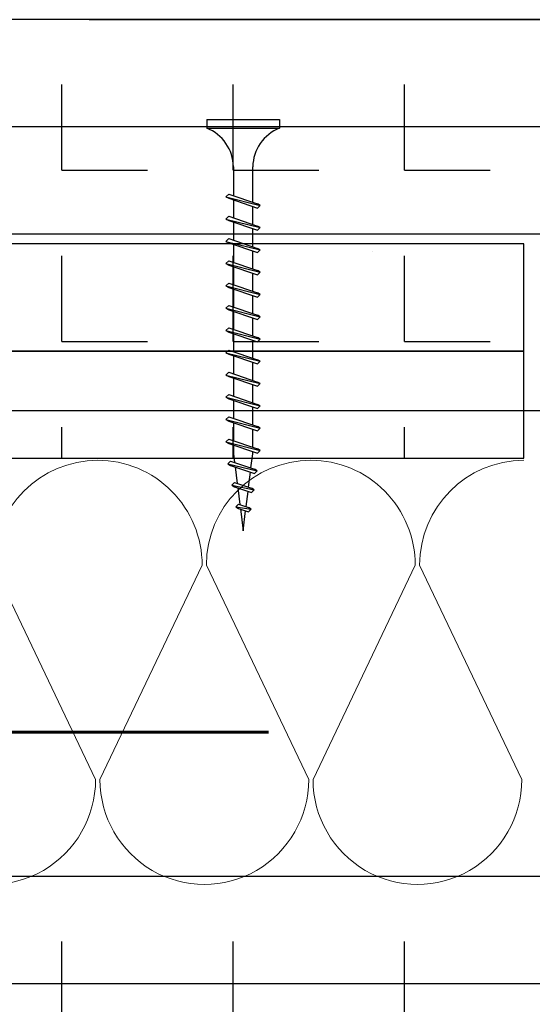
# Model space of a CAD drawing. Header units: millimetres. Extents: x -4577 to 1032787, y -66234 to 201209.
# Tile 162 of 256: x 4441 to 4501, y -8999 to -8884. Entities that reach past the tile are written whole.
import ezdxf

# ---------------------------------------------------------------- set-up
doc = ezdxf.new("R2010")
doc.units = ezdxf.units.MM
doc.linetypes.add('510_5_2OG_ELT_1004$0$11-07-22_DS_2OG$0$AUSGEZOGEN', pattern=[0])
for name, color, linetype in [('510_5_2OG_ELT_1004$0$11-07-22_DS_2OG$0$Nichttragende_Bauteile', 8, '510_5_2OG_ELT_1004$0$11-07-22_DS_2OG$0$AUSGEZOGEN'), ('510_5_2OG_ELT_1004$0$11-07-22_DS_2OG$0$Schraffur', 8, '510_5_2OG_ELT_1004$0$11-07-22_DS_2OG$0$AUSGEZOGEN'), ('510_5_2OG_ELT_1004$0$11-07-22_DS_2OG$0$STANDARD', 8, '510_5_2OG_ELT_1004$0$11-07-22_DS_2OG$0$AUSGEZOGEN')]:
    doc.layers.add(name, color=color, linetype=linetype)
doc.styles.add('510_5_2OG_ELT_1004$0$Standard', font='simplex.shx')
pattern_1 = [(0, (1905.797, -66881.692), (20, 20), [10, -10]), (90, (1905.797, -66881.692), (20, 20), [10, -10])]

# ---------------------------------------------------------------- blocks, each defined once
blk = doc.blocks.new('510_5_2OG_ELT_1004$0$11-07-22_DS_2OG$0$MUSTERELEMENT_135')
at = {"layer": '510_5_2OG_ELT_1004$0$11-07-22_DS_2OG$0$STANDARD', "color": 7, "linetype": '510_5_2OG_ELT_1004$0$11-07-22_DS_2OG$0$AUSGEZOGEN', "lineweight": 13}
for p, q in [((2.51666, 57.94396), (2.50473, 57.91896)), ((2.5291, 57.91896), (2.51716, 57.94396)), ((2.54154, 57.94396), (2.5296, 57.91896)), ((2.55397, 57.91896), (2.54203, 57.94396)), ((2.56641, 57.94396), (2.55447, 57.91896)), ((2.57884, 57.91896), (2.5669, 57.94396)), ((2.59128, 57.94396), (2.57934, 57.91896)), ((2.60371, 57.91896), (2.59178, 57.94396))]:
    blk.add_line(p, q, dxfattribs=at)
for centre, start_param, end_param in [((2.50448, 57.94396), 1.570796, 3.141593), ((2.52935, 57.94396), 3.141593, 4.712389), ((2.52935, 57.94396), 1.570796, 3.141593), ((2.55422, 57.94396), 3.141593, 4.712389), ((2.55422, 57.94396), 1.570796, 3.141593), ((2.57909, 57.94396), 3.141593, 4.712389), ((2.57909, 57.94396), 1.570796, 3.141593), ((2.60396, 57.94396), 3.141593, 4.712389), ((2.51691, 57.91896), 4.712389, 7.853982), ((2.54178, 57.91896), 4.712389, 7.853982), ((2.56666, 57.91896), 4.712389, 7.853982), ((2.59153, 57.91896), 4.712389, 7.853982)]:
    blk.add_ellipse(centre, major_axis=(0, -0.01225), ratio=0.994657, start_param=start_param, end_param=end_param, dxfattribs=at)
blk = doc.blocks.new('510_5_2OG_ELT_1004')
at = {"layer": '510_5_2OG_ELT_1004$0$11-07-22_DS_2OG$0$Schraffur', "linetype": 'Continuous'}
h = blk.add_hatch(dxfattribs=at)
h.set_pattern_fill('MUSTER_NA', color=256, scale=10, style=0, pattern_type=2)
h.set_pattern_definition(pattern_1)
h.paths.add_polyline_path([(4946.83, -8884.06), (4422.77, -8884.06), (4422.77, -8896.56), (4946.83, -8896.56)], flags=0)
h = blk.add_hatch(dxfattribs=at)
h.set_pattern_fill('MUSTER_NA', color=256, scale=10, style=0, pattern_type=2)
h.set_pattern_definition(pattern_1)
h.paths.add_polyline_path([(4953.83, -8896.56), (4386.42, -8896.56), (4386.42, -8909.06), (4953.83, -8909.06)], flags=0)
h = blk.add_hatch(dxfattribs=at)
h.set_pattern_fill('MUSTER_NA', color=256, scale=10, style=0, pattern_type=2)
h.set_pattern_definition(pattern_1)
h.paths.add_polyline_path([(4499.76, -8922.73), (4400.27, -8922.73), (4400.27, -8910.23), (4499.76, -8910.23)], flags=0)
h = blk.add_hatch(dxfattribs=at)
h.set_pattern_fill('MUSTER_NA', color=256, scale=10, style=0, pattern_type=2)
h.set_pattern_definition(pattern_1)
h.paths.add_polyline_path([(4499.76, -8935.23), (4400.27, -8935.23), (4400.27, -8922.73), (4499.76, -8922.73)], flags=0)
h = blk.add_hatch(dxfattribs=at)
h.set_pattern_fill('MUSTER_NA', color=256, scale=10, style=0, pattern_type=2)
h.set_pattern_definition(pattern_1)
h.paths.add_polyline_path([(4372.42, -8984.06), (4372.42, -8996.56), (4953.83, -8996.56), (4953.83, -8984.06)], flags=0)
h = blk.add_hatch(dxfattribs=at)
h.set_pattern_fill('MUSTER_NA', color=256, scale=10, style=0, pattern_type=2)
h.set_pattern_definition(pattern_1)
h.paths.add_polyline_path([(4947.36, -8996.56), (4422.46, -8996.56), (4422.46, -9009.06), (4947.36, -9009.06)], flags=0)
at = {"layer": '510_5_2OG_ELT_1004$0$11-07-22_DS_2OG$0$Nichttragende_Bauteile', "linetype": '510_5_2OG_ELT_1004$0$11-07-22_DS_2OG$0$AUSGEZOGEN'}
blk.add_line((4449.03, -8884.06), (4951.83, -8884.06), dxfattribs=at)
at = {"layer": '510_5_2OG_ELT_1004$0$11-07-22_DS_2OG$0$STANDARD', "linetype": '510_5_2OG_ELT_1004$0$11-07-22_DS_2OG$0$AUSGEZOGEN'}
for p, q in [((4946.83, -8884.06), (4422.77, -8884.06)), ((4953.83, -8896.56), (4386.42, -8896.56)), ((4462.73, -8895.73), (4471.23, -8895.73)), ((4462.73, -8895.73), (4462.73, -8896.73)), ((4462.73, -8895.73), (4471.23, -8895.73)), ((4462.73, -8895.73), (4462.73, -8896.73)), ((4471.23, -8895.73), (4471.23, -8896.73)), ((4471.23, -8895.73), (4471.23, -8896.73)), ((4462.73, -8896.73), (4471.23, -8896.73)), ((4462.73, -8896.73), (4471.23, -8896.73)), ((4465.86, -8901.23), (4465.86, -8904.6)), ((4465.86, -8901.23), (4465.86, -8904.6)), ((4468.11, -8905.36), (4468.11, -8901.23)), ((4468.11, -8905.36), (4468.11, -8901.23)), ((4464.98, -8904.73), (4465.3, -8904.41)), ((4464.98, -8904.73), (4465.3, -8904.41)), ((4465.3, -8904.41), (4468.67, -8905.55)), ((4465.3, -8904.41), (4468.67, -8905.55)), ((4464.98, -8904.73), (4468.98, -8905.73)), ((4464.98, -8904.73), (4465.3, -8904.91)), ((4464.98, -8904.73), (4468.98, -8905.73)), ((4464.98, -8904.73), (4465.3, -8904.91)), ((4465.3, -8904.91), (4468.67, -8906.04)), ((4465.3, -8904.91), (4468.67, -8906.04)), ((4465.86, -8905.1), (4465.86, -8907.2)), ((4465.86, -8905.1), (4465.86, -8907.2)), ((4468.11, -8907.96), (4468.11, -8905.85)), ((4468.11, -8907.96), (4468.11, -8905.85)), ((4468.98, -8905.73), (4468.67, -8905.55)), ((4468.98, -8905.73), (4468.67, -8905.55)), ((4468.98, -8905.73), (4468.67, -8906.04)), ((4468.98, -8905.73), (4468.67, -8906.04)), ((4464.98, -8907.33), (4465.3, -8907.01)), ((4464.98, -8907.33), (4465.3, -8907.01)), ((4465.3, -8907.01), (4468.67, -8908.15)), ((4465.3, -8907.01), (4468.67, -8908.15)), ((4464.98, -8907.33), (4468.98, -8908.33)), ((4464.98, -8907.33), (4465.3, -8907.51)), ((4464.98, -8907.33), (4468.98, -8908.33)), ((4464.98, -8907.33), (4465.3, -8907.51)), ((4465.3, -8907.51), (4468.67, -8908.64)), ((4465.3, -8907.51), (4468.67, -8908.64)), ((4465.86, -8907.7), (4465.86, -8909.8)), ((4465.86, -8907.7), (4465.86, -8909.8)), ((4468.98, -8908.33), (4468.67, -8908.15)), ((4468.98, -8908.33), (4468.67, -8908.15)), ((4386.42, -8909.06), (4953.83, -8909.06)), ((4468.11, -8910.56), (4468.11, -8908.45)), ((4468.11, -8910.56), (4468.11, -8908.45)), ((4468.98, -8908.33), (4468.67, -8908.64)), ((4468.98, -8908.33), (4468.67, -8908.64)), ((4464.98, -8909.93), (4465.3, -8909.61)), ((4464.98, -8909.93), (4465.3, -8909.61)), ((4464.98, -8909.93), (4468.98, -8910.93)), ((4464.98, -8909.93), (4465.3, -8910.11)), ((4464.98, -8909.93), (4468.98, -8910.93)), ((4464.98, -8909.93), (4465.3, -8910.11)), ((4465.3, -8909.61), (4468.67, -8910.75)), ((4465.3, -8909.61), (4468.67, -8910.75)), ((4465.3, -8910.11), (4468.67, -8911.24)), ((4465.3, -8910.11), (4468.67, -8911.24)), ((4465.86, -8910.3), (4465.86, -8912.4)), ((4465.86, -8910.3), (4465.86, -8912.4)), ((4468.11, -8913.16), (4468.11, -8911.05)), ((4468.11, -8913.16), (4468.11, -8911.05)), ((4468.98, -8910.93), (4468.67, -8910.75)), ((4468.98, -8910.93), (4468.67, -8910.75)), ((4468.98, -8910.93), (4468.67, -8911.24)), ((4468.98, -8910.93), (4468.67, -8911.24)), ((4464.98, -8912.53), (4465.3, -8912.21)), ((4464.98, -8912.53), (4465.3, -8912.21)), ((4464.98, -8912.53), (4468.98, -8913.53)), ((4464.98, -8912.53), (4465.3, -8912.71)), ((4464.98, -8912.53), (4468.98, -8913.53)), ((4464.98, -8912.53), (4465.3, -8912.71)), ((4465.3, -8912.21), (4468.67, -8913.35)), ((4465.3, -8912.21), (4468.67, -8913.35)), ((4465.3, -8912.71), (4468.67, -8913.84)), ((4465.3, -8912.71), (4468.67, -8913.84)), ((4465.86, -8912.9), (4465.86, -8915)), ((4465.86, -8912.9), (4465.86, -8915)), ((4468.11, -8915.76), (4468.11, -8913.65)), ((4468.11, -8915.76), (4468.11, -8913.65)), ((4468.98, -8913.53), (4468.67, -8913.35)), ((4468.98, -8913.53), (4468.67, -8913.35)), ((4468.98, -8913.53), (4468.67, -8913.84)), ((4468.98, -8913.53), (4468.67, -8913.84)), ((4464.98, -8915.13), (4465.3, -8914.81)), ((4464.98, -8915.13), (4465.3, -8914.81)), ((4465.3, -8914.81), (4468.67, -8915.95)), ((4465.3, -8914.81), (4468.67, -8915.95)), ((4464.98, -8915.13), (4468.98, -8916.13)), ((4464.98, -8915.13), (4465.3, -8915.31)), ((4464.98, -8915.13), (4468.98, -8916.13)), ((4464.98, -8915.13), (4465.3, -8915.31)), ((4465.3, -8915.31), (4468.67, -8916.44)), ((4465.3, -8915.31), (4468.67, -8916.44)), ((4465.86, -8915.5), (4465.86, -8917.6)), ((4465.86, -8915.5), (4465.86, -8917.6)), ((4468.98, -8916.13), (4468.67, -8915.95)), ((4468.98, -8916.13), (4468.67, -8915.95)), ((4468.98, -8916.13), (4468.67, -8916.44)), ((4468.98, -8916.13), (4468.67, -8916.44)), ((4468.11, -8918.36), (4468.11, -8916.25)), ((4468.11, -8918.36), (4468.11, -8916.25)), ((4464.98, -8917.73), (4465.3, -8917.41)), ((4464.98, -8917.73), (4465.3, -8917.41)), ((4464.98, -8917.73), (4465.3, -8917.91)), ((4464.98, -8917.73), (4468.98, -8918.73)), ((4464.98, -8917.73), (4465.3, -8917.91)), ((4464.98, -8917.73), (4468.98, -8918.73)), ((4465.3, -8917.41), (4468.67, -8918.55)), ((4465.3, -8917.41), (4468.67, -8918.55)), ((4465.3, -8917.91), (4468.67, -8919.04)), ((4465.3, -8917.91), (4468.67, -8919.04)), ((4465.86, -8918.1), (4465.86, -8920.2)), ((4465.86, -8918.1), (4465.86, -8920.2)), ((4468.11, -8920.96), (4468.11, -8918.85)), ((4468.11, -8920.96), (4468.11, -8918.85)), ((4468.98, -8918.73), (4468.67, -8918.55)), ((4468.98, -8918.73), (4468.67, -8918.55)), ((4468.98, -8918.73), (4468.67, -8919.04)), ((4468.98, -8918.73), (4468.67, -8919.04)), ((4464.98, -8920.33), (4465.3, -8920.01)), ((4464.98, -8920.33), (4465.3, -8920.01)), ((4464.98, -8920.33), (4468.98, -8921.33)), ((4464.98, -8920.33), (4465.3, -8920.51)), ((4464.98, -8920.33), (4468.98, -8921.33)), ((4464.98, -8920.33), (4465.3, -8920.51)), ((4465.3, -8920.01), (4468.67, -8921.15)), ((4465.3, -8920.01), (4468.67, -8921.15)), ((4465.3, -8920.51), (4468.67, -8921.64)), ((4465.3, -8920.51), (4468.67, -8921.64)), ((4465.86, -8920.7), (4465.86, -8922.8)), ((4465.86, -8920.7), (4465.86, -8922.8)), ((4468.11, -8923.56), (4468.11, -8921.45)), ((4468.11, -8923.56), (4468.11, -8921.45)), ((4468.98, -8921.33), (4468.67, -8921.15)), ((4468.98, -8921.33), (4468.67, -8921.15)), ((4468.98, -8921.33), (4468.67, -8921.64)), ((4468.98, -8921.33), (4468.67, -8921.64)), ((4464.98, -8922.93), (4465.3, -8922.61)), ((4464.98, -8922.93), (4465.3, -8922.61)), ((4464.98, -8922.93), (4468.98, -8923.93)), ((4464.98, -8922.93), (4465.3, -8923.11)), ((4464.98, -8922.93), (4468.98, -8923.93)), ((4464.98, -8922.93), (4465.3, -8923.11)), ((4465.3, -8922.61), (4468.67, -8923.75)), ((4465.3, -8922.61), (4468.67, -8923.75)), ((4465.3, -8923.11), (4468.67, -8924.24)), ((4465.3, -8923.11), (4468.67, -8924.24)), ((4465.86, -8923.3), (4465.86, -8925.4)), ((4465.86, -8923.3), (4465.86, -8925.4)), ((4468.11, -8926.16), (4468.11, -8924.05)), ((4468.11, -8926.16), (4468.11, -8924.05)), ((4468.98, -8923.93), (4468.67, -8923.75)), ((4468.98, -8923.93), (4468.67, -8923.75)), ((4468.98, -8923.93), (4468.67, -8924.24)), ((4468.98, -8923.93), (4468.67, -8924.24)), ((4464.98, -8925.53), (4465.3, -8925.21)), ((4464.98, -8925.53), (4465.3, -8925.21)), ((4465.3, -8925.21), (4468.67, -8926.35)), ((4465.3, -8925.21), (4468.67, -8926.35)), ((4464.98, -8925.53), (4468.98, -8926.53)), ((4464.98, -8925.53), (4465.3, -8925.71)), ((4464.98, -8925.53), (4468.98, -8926.53)), ((4464.98, -8925.53), (4465.3, -8925.71)), ((4465.3, -8925.71), (4468.67, -8926.84)), ((4465.3, -8925.71), (4468.67, -8926.84)), ((4465.86, -8925.9), (4465.86, -8928)), ((4465.86, -8925.9), (4465.86, -8928)), ((4468.98, -8926.53), (4468.67, -8926.35)), ((4468.98, -8926.53), (4468.67, -8926.35)), ((4468.98, -8926.53), (4468.67, -8926.84)), ((4468.98, -8926.53), (4468.67, -8926.84)), ((4468.11, -8928.76), (4468.11, -8926.65)), ((4468.11, -8928.76), (4468.11, -8926.65)), ((4464.98, -8928.13), (4465.3, -8927.81)), ((4464.98, -8928.13), (4465.3, -8927.81)), ((4464.98, -8928.13), (4468.98, -8929.13)), ((4464.98, -8928.13), (4465.3, -8928.31)), ((4464.98, -8928.13), (4468.98, -8929.13)), ((4464.98, -8928.13), (4465.3, -8928.31)), ((4465.3, -8927.81), (4468.67, -8928.95)), ((4465.3, -8927.81), (4468.67, -8928.95)), ((4465.3, -8928.31), (4468.67, -8929.44)), ((4465.3, -8928.31), (4468.67, -8929.44)), ((4465.86, -8928.5), (4465.86, -8930.6)), ((4465.86, -8928.5), (4465.86, -8930.6)), ((5012.04, -8929.72), (4368.73, -8929.72)), ((4468.11, -8931.36), (4468.11, -8929.25)), ((4468.11, -8931.36), (4468.11, -8929.25)), ((4468.98, -8929.13), (4468.67, -8928.95)), ((4468.98, -8929.13), (4468.67, -8928.95)), ((4468.98, -8929.13), (4468.67, -8929.44)), ((4468.98, -8929.13), (4468.67, -8929.44)), ((4464.98, -8930.73), (4465.3, -8930.41)), ((4464.98, -8930.73), (4465.3, -8930.41)), ((4464.98, -8930.73), (4468.98, -8931.73)), ((4464.98, -8930.73), (4465.3, -8930.91)), ((4464.98, -8930.73), (4468.98, -8931.73)), ((4464.98, -8930.73), (4465.3, -8930.91)), ((4465.3, -8930.41), (4468.67, -8931.55)), ((4465.3, -8930.41), (4468.67, -8931.55)), ((4465.3, -8930.91), (4468.67, -8932.04)), ((4465.3, -8930.91), (4468.67, -8932.04)), ((4465.86, -8931.1), (4465.86, -8933.2)), ((4465.86, -8931.1), (4465.86, -8933.2)), ((4468.11, -8933.96), (4468.11, -8931.85)), ((4468.11, -8933.96), (4468.11, -8931.85)), ((4468.98, -8931.73), (4468.67, -8931.55)), ((4468.98, -8931.73), (4468.67, -8931.55)), ((4468.98, -8931.73), (4468.67, -8932.04)), ((4468.98, -8931.73), (4468.67, -8932.04)), ((4464.98, -8933.33), (4465.3, -8933.01)), ((4464.98, -8933.33), (4465.3, -8933.01)), ((4464.98, -8933.33), (4468.98, -8934.33)), ((4464.98, -8933.33), (4465.3, -8933.51)), ((4464.98, -8933.33), (4468.98, -8934.33)), ((4464.98, -8933.33), (4465.3, -8933.51)), ((4465.3, -8933.01), (4468.67, -8934.15)), ((4465.3, -8933.01), (4468.67, -8934.15)), ((4465.3, -8933.51), (4468.67, -8934.64)), ((4465.3, -8933.51), (4468.67, -8934.64)), ((4465.86, -8933.7), (4465.86, -8934.72)), ((4465.86, -8933.7), (4465.86, -8934.72)), ((4468.11, -8934.72), (4468.11, -8934.45)), ((4468.11, -8934.72), (4468.11, -8934.45)), ((4468.98, -8934.33), (4468.67, -8934.15)), ((4468.98, -8934.33), (4468.67, -8934.15)), ((4468.98, -8934.33), (4468.67, -8934.64)), ((4468.98, -8934.33), (4468.67, -8934.64)), ((4465.2, -8935.88), (4465.51, -8935.57)), ((4465.2, -8935.88), (4465.51, -8935.57)), ((4465.51, -8935.57), (4468.32, -8936.51)), ((4465.51, -8935.57), (4468.32, -8936.51)), ((4465.86, -8934.72), (4465.98, -8935.73)), ((4465.86, -8934.72), (4465.98, -8935.73)), ((4467.9, -8936.37), (4468.11, -8934.72)), ((4467.9, -8936.37), (4468.11, -8934.72)), ((4465.2, -8935.88), (4468.63, -8936.7)), ((4465.2, -8935.88), (4465.51, -8936.07)), ((4465.2, -8935.88), (4468.63, -8936.7)), ((4465.2, -8935.88), (4465.51, -8936.07)), ((4465.51, -8936.07), (4468.32, -8937.01)), ((4465.51, -8936.07), (4468.32, -8937.01)), ((4466.05, -8936.25), (4466.29, -8938.19)), ((4466.05, -8936.25), (4466.29, -8938.19)), ((4467.62, -8938.63), (4467.84, -8936.85)), ((4467.62, -8938.63), (4467.84, -8936.85)), ((4468.63, -8936.7), (4468.32, -8936.51)), ((4468.63, -8936.7), (4468.32, -8936.51)), ((4468.63, -8936.7), (4468.32, -8937.01)), ((4468.63, -8936.7), (4468.32, -8937.01)), ((4465.67, -8938.4), (4465.98, -8938.08)), ((4465.67, -8938.4), (4465.98, -8938.08)), ((4465.67, -8938.4), (4468.26, -8938.92)), ((4465.67, -8938.4), (4465.98, -8938.58)), ((4465.67, -8938.4), (4468.26, -8938.92)), ((4465.67, -8938.4), (4465.98, -8938.58)), ((4465.98, -8938.08), (4467.95, -8938.74)), ((4465.98, -8938.08), (4467.95, -8938.74)), ((4465.98, -8938.58), (4467.95, -8939.24)), ((4465.98, -8938.58), (4467.95, -8939.24)), ((4466.36, -8938.7), (4466.6, -8940.64)), ((4466.36, -8938.7), (4466.6, -8940.64)), ((4467.34, -8940.89), (4467.56, -8939.11)), ((4467.34, -8940.89), (4467.56, -8939.11)), ((4468.26, -8938.92), (4467.95, -8938.74)), ((4468.26, -8938.92), (4467.95, -8938.74)), ((4468.26, -8938.92), (4467.95, -8939.24)), ((4468.26, -8938.92), (4467.95, -8939.24)), ((4466.14, -8940.91), (4466.45, -8940.59)), ((4466.14, -8940.91), (4466.45, -8940.59)), ((4466.14, -8940.91), (4466.45, -8941.09)), ((4466.14, -8940.91), (4467.93, -8941.17)), ((4466.14, -8940.91), (4466.45, -8941.09)), ((4466.14, -8940.91), (4467.93, -8941.17)), ((4466.45, -8940.59), (4467.62, -8940.99)), ((4466.45, -8940.59), (4467.62, -8940.99)), ((4466.45, -8941.09), (4467.62, -8941.48)), ((4466.45, -8941.09), (4467.62, -8941.48)), ((4466.66, -8941.16), (4466.98, -8943.72)), ((4466.66, -8941.16), (4466.98, -8943.72)), ((4466.98, -8943.72), (4467.28, -8941.37)), ((4466.98, -8943.72), (4467.28, -8941.37)), ((4467.93, -8941.17), (4467.62, -8940.99)), ((4467.93, -8941.17), (4467.62, -8940.99)), ((4467.93, -8941.17), (4467.62, -8941.48)), ((4467.93, -8941.17), (4467.62, -8941.48)), ((4953.83, -8984.06), (4372.42, -8984.06)), ((4953.83, -8996.56), (4420.45, -8996.56))]:
    blk.add_line(p, q, dxfattribs=at)
for points in [[(4499.76, -8910.23), (4400.27, -8910.23), (4400.27, -8922.73), (4499.76, -8922.73), (4499.76, -8910.23)], [(4482.11, -8911.06), (4482.11, -8911.06)], [(4499.76, -8922.73), (4400.27, -8922.73), (4400.27, -8935.23), (4499.76, -8935.23), (4499.76, -8922.73)]]:
    blk.add_lwpolyline(points, close=True, dxfattribs=at)
for centre, start, end in [((4460.94, -8901.31), 0.9391, 68.6163), ((4460.94, -8901.31), 0.9391, 68.6163), ((4473.03, -8901.31), 111.3836, 179.0608), ((4473.03, -8901.31), 111.3836, 179.0608)]:
    blk.add_arc(centre, 4.92, start, end, dxfattribs=at)
at = {"layer": '510_5_2OG_ELT_1004$0$11-07-22_DS_2OG$0$STANDARD', "linetype": '510_5_2OG_ELT_1004$0$11-07-22_DS_2OG$0$AUSGEZOGEN', "xscale": 1000, "yscale": 1000, "zscale": 1000}
blk.add_blockref('510_5_2OG_ELT_1004$0$11-07-22_DS_2OG$0$MUSTERELEMENT_135', (1895.8, -66891.69), dxfattribs=at)
at = {"layer": '510_5_2OG_ELT_1004$0$11-07-22_DS_2OG$0$STANDARD', "linetype": '510_5_2OG_ELT_1004$0$11-07-22_DS_2OG$0$AUSGEZOGEN', "style": '510_5_2OG_ELT_1004$0$Standard'}
blk.add_text('T30-RS', height=125, dxfattribs=at).set_placement((4389.57, -9092.22))

msp = doc.modelspace()

# ---------------------------------------------------------------- block references
msp.add_blockref('510_5_2OG_ELT_1004', (0, -0.05))

doc.saveas('drawing.dxf')
